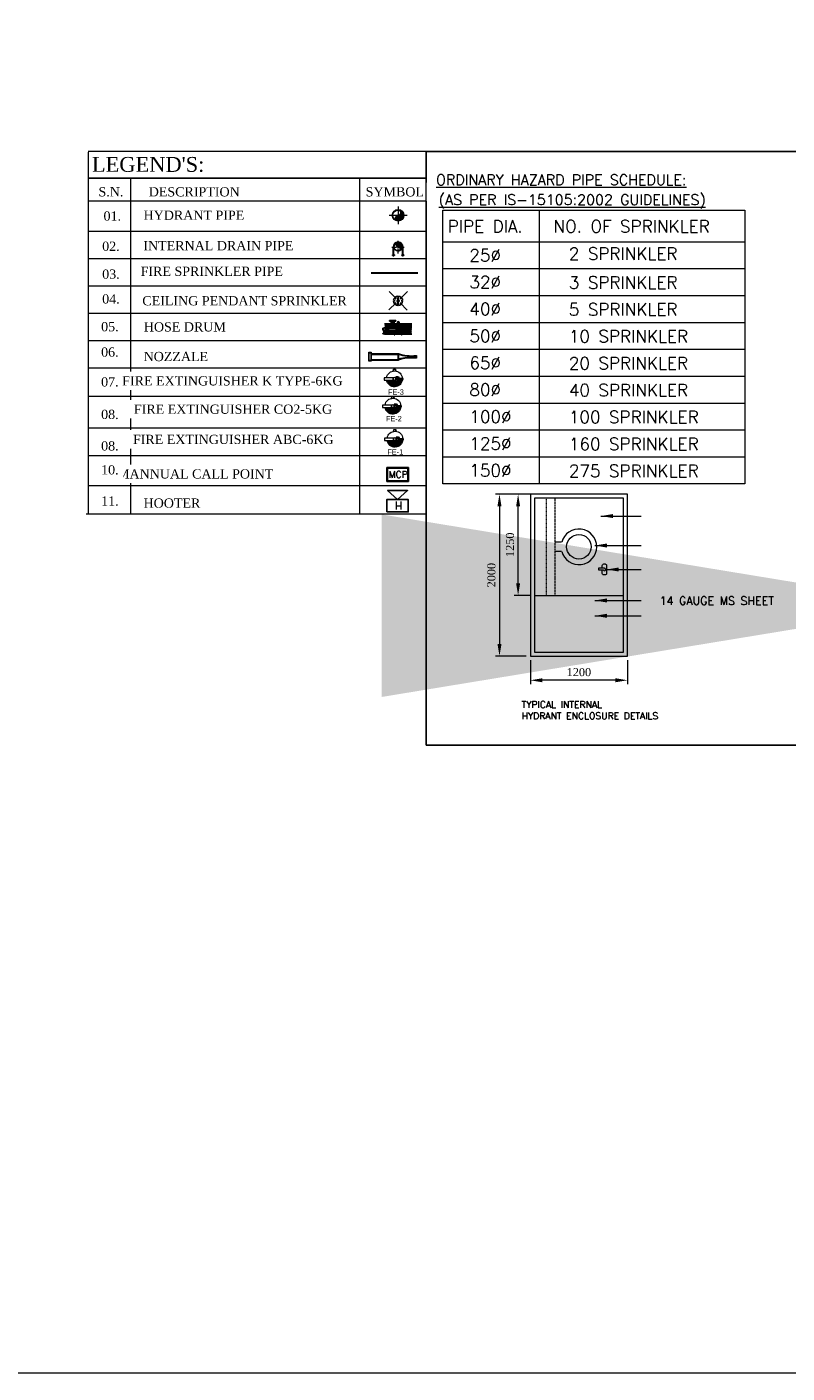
# Model space of a CAD drawing. Header units: inches. Extents: x 113025 to 158499, y 12149 to 30915.
# Tile 147 of 167: x 127584 to 127926, y 20029 to 20635. Entities that reach past the tile are written whole.
import ezdxf

# ---------------------------------------------------------------- set-up
doc = ezdxf.new("R2010")
doc.units = ezdxf.units.IN
doc.header["$MEASUREMENT"] = 0
doc.header["$PDMODE"] = 34
doc.linetypes.add('CENTER', pattern=[50.8, 31.75, -6.35, 6.35, -6.35])
doc.linetypes.add('HIDDEN', pattern=[0.375, 0.25, -0.125])
for name, color, linetype in [('-FT', 7, 'Continuous'), ('FAS', 1, 'Continuous'), ('LEDAR', 7, 'Continuous'), ('PP-NOZZLES', 50, 'Continuous'), ('PPFIRE-F-FIRE BOX', 30, 'Continuous')]:
    doc.layers.add(name, color=color, linetype=linetype)
for name, color, linetype, lineweight in [('1-fire extinguisher', 1, 'Continuous', 0), ('FIRE', 1, 'Continuous', 25), ('Fire Extinguisher', 8, 'Continuous', 0), ('PL-SEWER SUMP', 4, 'Continuous', 53), ('PP-FAS MCP', 1, 'Continuous', 5), ('PP-FIRE SPRINKLER', 1, 'Continuous', 0), ('PP-FORMAT', 7, 'Continuous', 18), ('PP-SPRINKLER PIPE', 1, 'Continuous', 0), ('PPFIRE-F- FIRE BOX', 1, 'Continuous', 15), ('PPFIRE-F-RETURN  PIPE', 3, 'Continuous', 0), ('PPFIRE-P-PIPE SUPPORT', 7, 'Continuous', 0)]:
    doc.layers.add(name, color=color, linetype=linetype, lineweight=lineweight)
doc.styles.add('2.5 Arial_regular_annotative', font='arial.ttf', dxfattribs={"width": 0.8, "height": 2.5})
doc.styles.add('Arial', font='GOTHIC.TTF')
doc.styles.add('Calibri Light', font='calibril.ttf', dxfattribs={"height": 0.1})
doc.styles.add('FF TX', font='romans.shx')
doc.styles.add('H P', font='romantic.ttf')
doc.styles.add('romand', font='romand.shx')
doc.styles.add('romant_3', font='romant__.ttf', dxfattribs={"height": 150})
doc.styles.get("Standard").update_dxf_attribs({"font": 'arial.ttf', "height": 6})
doc.styles.add('SYMPLEX', font='arial.ttf')
doc.dimstyles.new('HP-50', dxfattribs={"dimscale": 50, "dimtxt": 2, "dimasz": 3, "dimexe": 1, "dimexo": 1, "dimgap": 1, "dimtad": 1, "dimdec": 0, "dimzin": 11, "dimdsep": 46, "dimtxsty": 'H P', "dimcen": 0, "dimdle": 100, "dimclrd": 256, "dimclre": 256, "dimclrt": 256, "dimadec": 0, "dimazin": 0, "dimtfac": 1, "dimtdec": 0, "dimtmove": 0, "dimatfit": 3, "dimfxl": 1, "dimtzin": 11, "dimarcsym": 0})

# ---------------------------------------------------------------- blocks, each defined once
blk = doc.blocks.new('*D550')
at = {"layer": 'Defpoints', "color": 0, "lineweight": 5, "transparency": 16777216}
for p in [(-600, -1350), (600, -1350), (-600, -1649)]:
    blk.add_point(p, dxfattribs=at)
at = {"layer": 'PL-SEWER SUMP', "color": 7, "lineweight": -2, "transparency": 16777216}
for p, q in [((-600, -1400), (-600, -1699)), ((600, -1400), (600, -1699)), ((450, -1649), (-450, -1649))]:
    blk.add_line(p, q, dxfattribs=at)
at = {"layer": 'PL-SEWER SUMP', "color": 7, "lineweight": 5, "transparency": 16777216}
for points in [[(-450, -1624), (-450, -1674), (-600, -1649)], [(450, -1674), (450, -1624), (600, -1649)]]:
    blk.add_solid(points, dxfattribs=at)
at = {"layer": 'PL-SEWER SUMP', "color": 7, "lineweight": 5, "transparency": 16777216, "insert": (0, -1549), "char_height": 100, "attachment_point": 5, "style": 'H P', "bg_fill": 3, "box_fill_scale": 1.25, "bg_fill_color": 257, "bg_fill_transparency": 0}
blk.add_mtext('1200', dxfattribs=at)
blk = doc.blocks.new('*D551')
at = {"layer": 'Defpoints', "color": 0, "lineweight": 5, "transparency": 16777216}
for p in [(-600, 650), (-981, -1350), (-600, -1350)]:
    blk.add_point(p, dxfattribs=at)
at = {"layer": 'PL-SEWER SUMP', "color": 7, "lineweight": -2, "transparency": 16777216}
for p, q in [((-650, 650), (-1031, 650)), ((-981, 500), (-981, -1200)), ((-650, -1350), (-1031, -1350))]:
    blk.add_line(p, q, dxfattribs=at)
at = {"layer": 'PL-SEWER SUMP', "color": 7, "lineweight": 5, "transparency": 16777216}
for points in [[(-956, 500), (-1006, 500), (-981, 650)], [(-1006, -1200), (-956, -1200), (-981, -1350)]]:
    blk.add_solid(points, dxfattribs=at)
at = {"layer": 'PL-SEWER SUMP', "color": 7, "lineweight": 5, "transparency": 16777216, "insert": (-1081, -350), "char_height": 100, "attachment_point": 5, "rotation": 90, "style": 'H P', "bg_fill": 3, "box_fill_scale": 1.25, "bg_fill_color": 257, "bg_fill_transparency": 0}
blk.add_mtext('2000', dxfattribs=at)
blk = doc.blocks.new('*D552')
at = {"layer": 'Defpoints', "color": 0, "lineweight": 5, "transparency": 16777216}
for p in [(-751, 650), (-550, 650), (-550, -600)]:
    blk.add_point(p, dxfattribs=at)
at = {"layer": 'PL-SEWER SUMP', "color": 7, "lineweight": -2, "transparency": 16777216}
for p, q in [((-600, 650), (-801, 650)), ((-751, -450), (-751, 500)), ((-600, -600), (-801, -600))]:
    blk.add_line(p, q, dxfattribs=at)
at = {"layer": 'PL-SEWER SUMP', "color": 7, "lineweight": 5, "transparency": 16777216}
for points in [[(-726, 500), (-776, 500), (-751, 650)], [(-776, -450), (-726, -450), (-751, -600)]]:
    blk.add_solid(points, dxfattribs=at)
at = {"layer": 'PL-SEWER SUMP', "color": 7, "lineweight": 5, "transparency": 16777216, "insert": (-851, 25), "char_height": 100, "attachment_point": 5, "rotation": 90, "style": 'H P', "bg_fill": 3, "box_fill_scale": 1.25, "bg_fill_color": 257, "bg_fill_transparency": 0}
blk.add_mtext('1250', dxfattribs=at)
blk = doc.blocks.new('A$C32221A88')
at = {"layer": 'FAS', "linetype": 'Continuous', "lineweight": 25}
for points in [[(1229, -309), (1229, -43), (1382, -43), (1382, -309)], [(1382, -176), (1494, -299), (1494, -52)]]:
    blk.add_lwpolyline(points, close=True, dxfattribs=at)
at = {"color": 7, "linetype": 'Continuous', "lineweight": 35, "ltscale": 1000, "insert": (1260, -207), "char_height": 97.68, "width": 97.68, "attachment_point": 1, "rotation": 90, "style": 'Arial'}
blk.add_mtext('{\\Fromand|c0;H}', dxfattribs=at)
blk = doc.blocks.new('A$C11F365F7')
at = {"layer": 'FAS', "lineweight": 25}
for points in [[(-343, -96), (98, -95), (98, -377), (-343, -377)], [(-333, -106), (88, -105), (88, -367), (-333, -367)]]:
    blk.add_lwpolyline(points, close=True, dxfattribs=at)
at = {"layer": 'FAS', "color": 7, "linetype": 'Continuous', "lineweight": 35, "ltscale": 1000, "insert": (-303, -166), "char_height": 135.65, "width": 414.26, "attachment_point": 1, "style": 'romand'}
blk.add_mtext('{\\Fromand|c0;MCP}', dxfattribs=at)
blk = doc.blocks.new('A$C0C0803E2')
at = {"color": 1}
for p, q in [((77, 433), (77, 158)), ((78, 432), (78, 158)), ((105, 431), (105, 158)), ((132, 431), (132, 158)), ((159, 431), (159, 158)), ((187, 430), (187, 158)), ((214, 430), (214, 158)), ((241, 429), (241, -165)), ((268, 429), (268, -166)), ((295, 429), (295, -166)), ((176, 35), (10, 35)), ((176, 10), (10, 10)), ((223, 158), (44, 158)), ((180, 115), (44, 115)), ((105, 115), (105, 35)), ((105, 10), (105, -10)), ((132, 115), (132, 35)), ((132, 10), (132, -10)), ((159, 115), (159, 35)), ((159, 10), (159, -10)), ((229, 93), (176, 93)), ((229, 87), (176, 87)), ((176, 87), (176, 35)), ((176, 10), (176, -10)), ((180, 115), (223, 158)), ((180, 115), (180, 93)), ((223, 158), (223, 93)), ((229, 87), (229, -100)), ((176, -10), (10, -10)), ((176, -35), (10, -35)), ((105, -35), (105, -163)), ((132, -35), (132, -164)), ((159, -35), (159, -164)), ((176, -35), (176, -100)), ((176, -100), (229, -100)), ((177, -165), (177, -157)), ((177, -230), (177, -222)), ((179, -100), (179, -131)), ((225, -131), (179, -131)), ((222, -167), (181, -167)), ((222, -232), (181, -232)), ((223, -155), (182, -155)), ((223, -220), (182, -220)), ((183, -131), (183, -155)), ((187, -167), (187, -155)), ((187, -232), (187, -220)), ((202, -128), (202, -103)), ((217, -167), (217, -155)), ((217, -232), (217, -220)), ((221, -131), (221, -155)), ((225, -100), (225, -131)), ((227, -165), (227, -157)), ((227, -230), (227, -222)), ((237, -216), (237, -171)), ((237, -193), (312, -193)), ((241, -216), (241, -171)), ((244, -216), (244, -171)), ((244, -174), (259, -174)), ((244, -183), (259, -183)), ((244, -203), (259, -203)), ((244, -212), (259, -212)), ((259, -174), (271, -176)), ((259, -174), (259, -212)), ((259, -212), (271, -210)), ((271, -211), (271, -175)), ((271, -210), (271, -176)), ((277, -211), (277, -175)), ((277, -188), (303, -188)), ((277, -198), (303, -198)), ((303, -231), (303, -156)), ((312, -231), (312, -156))]:
    blk.add_line(p, q, dxfattribs=at)
for points in [[(184, -167), (181, -172), (179, -177), (177, -181), (175, -184), (175, -187), (174, -190), (174, -193), (174, -195), (174, -198), (174, -200), (175, -203), (176, -206), (177, -209), (179, -212), (181, -216), (184, -220)], [(187, -157), (186, -156), (184, -155), (183, -155), (182, -155), (181, -155), (180, -155), (179, -156), (177, -157)], [(187, -165), (186, -166), (184, -166), (183, -167), (182, -167), (181, -167), (180, -166), (179, -166), (177, -165)], [(187, -222), (186, -221), (184, -220), (183, -220), (182, -220), (181, -220), (180, -220), (179, -221), (177, -222)], [(187, -230), (186, -231), (184, -231), (183, -232), (182, -232), (181, -232), (180, -231), (179, -231), (177, -230)], [(217, -157), (212, -156), (208, -155), (205, -155), (202, -155), (199, -155), (196, -155), (192, -156), (187, -157)], [(217, -165), (212, -166), (208, -166), (205, -167), (202, -167), (199, -167), (196, -166), (192, -166), (187, -165)], [(217, -222), (212, -221), (208, -220), (205, -220), (202, -220), (199, -220), (196, -220), (192, -221), (187, -222)], [(217, -230), (212, -231), (208, -231), (205, -232), (202, -232), (199, -232), (196, -231), (192, -231), (187, -230)], [(217, -157), (219, -156), (220, -155), (221, -155), (222, -155), (223, -155), (224, -155), (226, -156), (227, -157)], [(217, -165), (219, -166), (220, -166), (221, -167), (222, -167), (223, -167), (224, -166), (226, -166), (227, -165)], [(217, -222), (219, -221), (220, -220), (221, -220), (222, -220), (223, -220), (224, -220), (226, -221), (227, -222)], [(217, -230), (219, -231), (220, -231), (221, -232), (222, -232), (223, -232), (224, -231), (226, -231), (227, -230)], [(221, -167), (222, -171), (230, -173), (237, -173)], [(221, -220), (222, -215), (230, -213), (237, -213)]]:
    blk.add_lwpolyline(points, dxfattribs=at)
for centre, radius, start, end in [((92, 429), 13.9, 12.8259, 168.805), ((119, 429), 13.9, 12.8259, 168.805), ((146, 428), 13.9, 12.8259, 168.805), ((173, 428), 13.9, 12.8259, 168.805), ((200, 428), 13.9, 12.8259, 168.805), ((227, 427), 13.9, 12.8259, 168.805), ((255, 427), 13.9, 12.8259, 168.805), ((282, 426), 13.9, 12.8259, 168.805), ((309, 426), 13.9, 12.8259, 168.805), ((44, 137), 21.7, 90, 270), ((176, 90), 3.27, 90, 270), ((155, 23), 23.9, 328.6174, 31.3826), ((229, 90), 3.27, 270, 90), ((330, 216), 9.62, 240.8161, 119.1839), ((330, 46), 9.62, 240.8161, 119.1839), ((92, -160), 13.9, 191.195, 347.1741), ((119, -161), 13.9, 191.195, 347.1741), ((146, -161), 13.9, 191.195, 347.1741), ((173, -161), 13.9, 191.195, 280.3679), ((155, -22), 23.9, 328.6174, 31.3826), ((191, -123), 22.9, 59.5464, 119.6317), ((191, -108), 22.9, 240.3683, 300.4536), ((214, -123), 22.9, 60.3683, 120.4536), ((214, -108), 22.9, 239.5464, 299.6317), ((227, -162), 13.9, 275.1235, 347.1741), ((239, -171), 1.59, 0, 180), ((239, -216), 1.59, 180, 0), ((255, -163), 13.9, 191.195, 347.1741), ((242, -171), 1.59, 0, 180), ((242, -216), 1.59, 180, 0), ((282, -163), 13.9, 191.195, 347.1741), ((274, -178), 4.12, 43.7157, 136.2843), ((274, -208), 4.12, 223.7157, 316.2843), ((309, -163), 13.9, 191.195, 347.1741), ((308, -158), 4.8, 26.6415, 153.3585), ((308, -228), 4.8, 206.6415, 333.3585)]:
    blk.add_arc(centre, radius, start, end, dxfattribs=at)
at = {"layer": 'FIRE', "color": 1}
for p, q in [((74, 453), (77, 459)), ((74, 453), (74, 158)), ((77, 459), (77, 158)), ((323, 459), (323, -196)), ((325, 453), (323, 459)), ((325, 453), (325, -191)), ((28, 61), (-9, 61)), ((0, -76), (0, 76)), ((10, 76), (0, 76)), ((10, -76), (10, 76)), ((74, 115), (74, -191)), ((77, 115), (77, -196)), ((77, 115), (77, -162)), ((78, 115), (78, -163)), ((28, -61), (-9, -61)), ((10, -76), (0, -76)), ((74, -191), (77, -196)), ((325, -191), (323, -196))]:
    blk.add_line(p, q, dxfattribs=at)
blk = doc.blocks.new('A$C43F21B05')
at = {"layer": 'PPFIRE-F- FIRE BOX'}
for p, q in [((-28, -20), (-28, -243)), ((-22, -20), (-22, -237)), ((19, -20), (19, -237)), ((25, -20), (25, -243)), ((25, -237), (-28, -237)), ((25, -243), (-28, -243))]:
    blk.add_line(p, q, dxfattribs=at)
for points in [[(36, 0), (36, -20), (-36, -20), (-36, 0)], [(32, -4), (32, -17), (-32, -17), (-32, -4)], [(9, -386), (9, -392), (-12, -392), (-12, -386)], [(7, -388), (7, -391), (-10, -391), (-10, -388)]]:
    blk.add_lwpolyline(points, close=True, dxfattribs=at)
for centre, radius, start, end in [((-404, -357), 393, 355.7167, 16.9094), ((-388, -357), 384, 355.5748, 17.2781), ((362, -355), 360, 161.7772, 184.9141), ((377, -356), 369, 162.1821, 184.7624)]:
    blk.add_arc(centre, radius, start, end, dxfattribs=at)
blk = doc.blocks.new('A$C66E842DC')
at = {"layer": 'PPFIRE-P-PIPE SUPPORT'}
for points in [[(-74, 113), (-68, 110), (-61, 113), (-54, 110), (-48, 113)], [(-74, 113), (-48, 113)], [(-74, 103), (-74, 113)], [(-74, 103), (-68, 105), (-61, 103), (-54, 105), (-48, 103)], [(-68, 105), (-68, 110)], [(-66, 121), (-56, 121)], [(-66, 121), (-66, 120), (-66, 119), (-66, 118), (-66, 117), (-66, 116), (-66, 115), (-66, 114), (-66, 113)], [(-66, 120), (-56, 120)], [(-66, 119), (-56, 119)], [(-66, 118), (-56, 118)], [(-66, 117), (-56, 117)], [(-66, 116), (-56, 116)], [(-66, 115), (-56, 115)], [(-66, 114), (-56, 114)], [(-66, 113), (-56, 113)], [(-66, 113), (-66, 113)], [(-66, 103), (-66, 0)], [(-61, 103), (-61, 113)], [(-56, 121), (-56, 120), (-56, 119), (-56, 118), (-56, 117), (-56, 116), (-56, 115), (-56, 114), (-56, 113)], [(-56, 113), (-56, 113)], [(-56, 103), (-56, 0)], [(-54, 105), (-54, 110)], [(48, 113), (54, 110), (61, 113), (68, 110), (74, 113)], [(48, 103), (54, 105), (61, 103), (68, 105), (74, 103)], [(54, 105), (54, 110)], [(56, 121), (66, 121)], [(56, 121), (66, 121)], [(56, 121), (56, 120), (56, 119), (56, 118), (56, 117), (56, 116), (56, 115), (56, 114), (56, 113)], [(56, 120), (66, 120)], [(56, 119), (66, 119)], [(56, 118), (66, 118)], [(56, 117), (66, 117)], [(56, 116), (66, 116)], [(56, 115), (66, 115)], [(56, 114), (66, 114)], [(56, 113), (66, 113)], [(56, 113), (56, 113)], [(56, 103), (56, 0)], [(61, 103), (61, 113)], [(66, 121), (66, 120), (66, 119), (66, 118), (66, 117), (66, 116), (66, 115), (66, 114), (66, 113)], [(66, 113), (66, 113)], [(66, 103), (66, 0)], [(68, 105), (68, 110)]]:
    blk.add_lwpolyline(points, dxfattribs=at)
for points in [[(-74, 113), (-48, 113), (-48, 103), (-74, 103)], [(-74, 113), (-48, 113), (-48, 103), (-74, 103)], [(48, 113), (74, 113), (74, 103), (48, 103)], [(48, 113), (74, 113), (74, 103), (48, 103)]]:
    blk.add_lwpolyline(points, close=True, dxfattribs=at)
for radius, start, end in [(65.9, 180.0014, 269.997), (56.5, 180.0014, 269.997), (56.5, 270.0014, 359.997), (65.9, 270.0014, 359.997)]:
    blk.add_arc((0, 0), radius, start, end, dxfattribs=at)
blk = doc.blocks.new('A$C465C6E6A')
h = blk.add_hatch()
h.set_pattern_fill('ANSI31', color=256, scale=3, angle=180)
h.set_pattern_definition([(225, (27850.841, -26658.129), (6.735192, -6.735192), [])])
edge = h.paths.add_edge_path()
edge.add_ellipse((0, 0), major_axis=(-50, 0), ratio=1, start_angle=270, end_angle=450, ccw=False)
edge.add_ellipse((0, 25), major_axis=(25, 0), ratio=1, start_angle=90, end_angle=270)
edge.add_ellipse((0, -25), major_axis=(-25, 0), ratio=1, start_angle=450, end_angle=630, ccw=False)
at = {"linetype": 'CENTER', "ltscale": 2}
for points in [[(84, 0), (-84, 0)], [(0, 84), (0, -84)]]:
    blk.add_lwpolyline(points, dxfattribs=at)
blk.add_lwpolyline([(0, 50, 1), (0, -50, 1), (0, 0, -1), (0, 50, -1)], format="xyb")
for radius in [55, 50]:
    blk.add_circle((0, 0), radius)
at = {"ltscale": 60}
blk.add_blockref('A$C66E842DC', (0, 0), dxfattribs=at)
blk = doc.blocks.new('A$C670B0A22')
at = {"layer": 'Fire Extinguisher', "color": 6, "linetype": 'Continuous', "lineweight": 0, "ltscale": 250}
for p, q in [((-91, 12), (-112, 12)), ((-112, 12), (-112, -12)), ((-91, 12), (-112, 12)), ((-112, 12), (-112, -12)), ((-91, 23), (-91, 12)), ((-13, 119), (13, 119)), ((-13, 15), (-13, 119)), ((13, 15), (-13, 15)), ((13, 119), (13, 15)), ((-112, -12), (-91, -12)), ((-91, -12), (-112, -12)), ((-91, -12), (-91, -23)), ((-23, -15), (23, -15)), ((-23, -40), (-23, -15)), ((23, -40), (-23, -40)), ((-18, -40), (18, -40)), ((-18, -53), (-18, -40)), ((18, -53), (-18, -53)), ((-9, -40), (-9, -15)), ((-6, -53), (6, -53)), ((-6, -98), (-6, -53)), ((6, -98), (-6, -98)), ((6, -53), (6, -98)), ((9, -40), (9, -15)), ((18, -40), (18, -53)), ((23, -15), (23, -40))]:
    blk.add_line(p, q, dxfattribs=at)
at = {"layer": 'Fire Extinguisher', "color": 6, "linetype": 'Continuous'}
for p, q in [((76, -50, 0), (11, 15, 0)), ((91, 1, 0), (13, 78, 0)), ((89, -14, 0), (13, 62, 0)), ((86, -28, 0), (13, 46, 0)), ((82, -39, 0), (13, 29, 0)), ((88, 19, 0), (19, 88, 0)), ((78, 46, 0), (46, 78, 0)), ((30, -85, 0), (6, -61, 0)), ((17, -89, 0), (6, -78, 0)), ((9, -15, 0), (7, -14, 0)), ((41, -81, 0), (14, -53, 0)), ((69, -59, 0), (15, -5, 0)), ((52, -74, 0), (18, -41, 0)), ((61, -67, 0), (23, -29, 0))]:
    blk.add_line(p, q, dxfattribs=at)
at = {"layer": 'Fire Extinguisher', "color": 6, "linetype": 'Continuous', "lineweight": 0, "ltscale": 250}
blk.add_circle((0, 0), 15.3, dxfattribs=at)
for start, end in [(98.3362, 266.3055), (273.6945, 81.6638)]:
    blk.add_arc((0, 0), 90.5, start, end, dxfattribs=at)
blk = doc.blocks.new('A$C4A5E5D4D')
at = {"layer": 'Fire Extinguisher', "color": 3, "linetype": 'Continuous', "lineweight": 0, "ltscale": 250}
for p, q in [((-91, 12), (-112, 12)), ((-112, 12), (-112, -12)), ((-91, 12), (-112, 12)), ((-112, 12), (-112, -12)), ((-91, 23), (-91, 12)), ((-13, 119), (13, 119)), ((-13, 15), (-13, 119)), ((13, 15), (-13, 15)), ((13, 119), (13, 15)), ((-112, -12), (-91, -12)), ((-91, -12), (-112, -12)), ((-91, -12), (-91, -23)), ((-23, -15), (23, -15)), ((-23, -40), (-23, -15)), ((23, -40), (-23, -40)), ((-18, -40), (18, -40)), ((-18, -53), (-18, -40)), ((18, -53), (-18, -53)), ((-9, -40), (-9, -15)), ((-6, -53), (6, -53)), ((-6, -98), (-6, -53)), ((6, -98), (-6, -98)), ((6, -53), (6, -98)), ((9, -40), (9, -15)), ((18, -40), (18, -53)), ((23, -15), (23, -40))]:
    blk.add_line(p, q, dxfattribs=at)
at = {"layer": 'Fire Extinguisher', "color": 3, "linetype": 'Continuous'}
for p, q in [((90, 5, 0), (13, 82, 0)), ((90, -11, 0), (13, 66, 0)), ((87, -24, 0), (13, 50, 0)), ((83, -36, 0), (13, 33, 0)), ((77, -47, 0), (13, 17, 0)), ((87, 24, 0), (24, 87, 0)), ((33, -84, 0), (6, -57, 0)), ((20, -88, 0), (6, -74, 0)), ((6, -90, 0), (6, -90, 0)), ((13, -15, 0), (9, -12, 0)), ((71, -57, 0), (15, -1, 0)), ((44, -79, 0), (18, -53, 0)), ((54, -73, 0), (21, -40, 0)), ((63, -65, 0), (23, -25, 0))]:
    blk.add_line(p, q, dxfattribs=at)
at = {"layer": 'Fire Extinguisher', "color": 3, "linetype": 'Continuous', "lineweight": 0, "ltscale": 250}
blk.add_circle((0, 0), 15.3, dxfattribs=at)
for start, end in [(98.3362, 266.3055), (273.6945, 81.6638)]:
    blk.add_arc((0, 0), 90.5, start, end, dxfattribs=at)
blk = doc.blocks.new('A$C2E8A5E6F')
at = {"layer": 'Fire Extinguisher', "color": 1, "linetype": 'Continuous', "lineweight": 0, "ltscale": 250}
for p, q in [((-91, 12), (-112, 12)), ((-112, 12), (-112, -12)), ((-91, 12), (-112, 12)), ((-112, 12), (-112, -12)), ((-91, 23), (-91, 12)), ((-13, 119), (13, 119)), ((-13, 15), (-13, 119)), ((13, 15), (-13, 15)), ((13, 119), (13, 15)), ((-112, -12), (-91, -12)), ((-91, -12), (-112, -12)), ((-91, -12), (-91, -23)), ((-23, -15), (23, -15)), ((-23, -40), (-23, -15)), ((23, -40), (-23, -40)), ((-18, -40), (18, -40)), ((-18, -53), (-18, -40)), ((18, -53), (-18, -53)), ((-9, -40), (-9, -15)), ((-6, -53), (6, -53)), ((-6, -98), (-6, -53)), ((6, -98), (-6, -98)), ((6, -53), (6, -98)), ((9, -40), (9, -15)), ((18, -40), (18, -53)), ((23, -15), (23, -40))]:
    blk.add_line(p, q, dxfattribs=at)
at = {"layer": 'Fire Extinguisher', "linetype": 'Continuous'}
for p, q in [((13, 90), (90, 13)), ((13, 75), (90, -3)), ((13, 60), (89, -16)), ((13, 45), (86, -28)), ((13, 30), (82, -39)), ((13, 15), (76, -49)), ((34, 84), (84, 34)), ((6, -53), (36, -83)), ((6, -68), (25, -87)), ((6, -83), (12, -90)), ((10, -12), (13, -15)), ((15, -2), (70, -57)), ((18, -51), (46, -78)), ((23, -25), (63, -65)), ((23, -40), (55, -72))]:
    blk.add_line(p, q, dxfattribs=at)
at = {"layer": 'Fire Extinguisher', "color": 1, "linetype": 'Continuous', "lineweight": 0, "ltscale": 250}
blk.add_circle((0, 0), 15.3, dxfattribs=at)
for start, end in [(98.3362, 266.3055), (273.6945, 81.6638)]:
    blk.add_arc((0, 0), 90.5, start, end, dxfattribs=at)
blk = doc.blocks.new('FHC DOOE')
at = {"layer": 'PL-SEWER SUMP', "color": 1, "lineweight": 5}
for points in [[(-600, -1350), (600, -1350), (600, 650), (-600, 650)], [(-550, -1300), (550, -1300), (550, 600), (-550, 600)]]:
    blk.add_lwpolyline(points, close=True, dxfattribs=at)
at = {"layer": 'PL-SEWER SUMP', "color": 1, "linetype": 'HIDDEN', "lineweight": 5}
blk.add_lwpolyline([(-400.1, -600), (-400.1, 600)], dxfattribs=at)
at = {"layer": 'PL-SEWER SUMP', "color": 1, "linetype": 'HIDDEN', "lineweight": 5, "ltscale": 50}
blk.add_lwpolyline([(-293.1, -600), (-293.1, 600)], dxfattribs=at)
at = {"layer": 'PL-SEWER SUMP', "color": 1, "lineweight": 5}
for points in [[(-213, 56.2), (-293.1, 56.2)], [(-213, -56.2), (-293.1, -56.2)], [(315.3, -265.2), (242.1, -265.2), (242.1, -284.6)], [(242.1, -284.6), (300.9, -285.1)]]:
    blk.add_lwpolyline(points, dxfattribs=at)
blk.add_lwpolyline([(288.4, -265.2), (288.4, -231.4, -0.4142136), (307.4, -212.4), (323.1, -212.4, -0.4142136), (342.1, -231.4), (342.1, -329.2, -0.4142136), (323.1, -348.2), (307.4, -348.2, -0.4142136), (288.4, -329.2), (288.4, -285)], format="xyb", dxfattribs=at)
blk.add_circle((0, 0), 151.5, dxfattribs=at)
for centre, radius, start, end in [((0, 0), 220.2, 194.77461, 165.22539), ((315.3, -280.3), 15.1, 198.5582, 90)]:
    blk.add_arc(centre, radius, start, end, dxfattribs=at)
at = {"lineweight": 18, "char_height": 100, "attachment_point": 2, "line_spacing_factor": 1.120755, "style": 'romant_3'}
for s, insert, width in [('GLASS VISION PANEL', (10005.3, 427.1), 18408.496), ('HOSE REEL ETC.', (10005.3, 62.8), 18408.496), ('LOCKING ARRANGEMENT ', (10005.3, -233.2), 18408.496), ('14 GAUGE MS SHEET', (1702.3, -616.1), 1800.886), ('STEEL SHUTTER ', (10005.3, -805.3), 18408.496)]:
    blk.add_mtext(s, dxfattribs=dict(at, insert=insert, width=width))
at = {"layer": 'PL-SEWER SUMP', "insert": (1011.3, 607.7), "char_height": 0.2, "width": 1351.208, "attachment_point": 1}
blk.add_mtext('GLASS', dxfattribs=at)
at = {"layer": 'PL-SEWER SUMP', "lineweight": 5}
for points in [[(271.5, 380), (767.5, 380)], [(195.6, 15.8), (767.5, 15.8)], [(342.1, -280.3), (767.5, -280.3)], [(195.6, -663.2), (767.5, -663.2)], [(195.6, -852.4), (767.5, -852.4)]]:
    blk.add_leader(points, dimstyle='HP-50', override={"dimgap": 1, "dimtad": 0, "dimclrd": 7, "dimtfill": 1, "dimarcsym": 2}, dxfattribs=at)
at = {"layer": 'PL-SEWER SUMP', "color": 1, "lineweight": 5}
dim = blk.add_linear_dim(base=(-600, -1648.8), p1=(600, -1350), p2=(-600, -1350), dimstyle='HP-50', override={"dimclrd": 7, "dimclre": 7, "dimclrt": 7, "dimtfill": 1, "dimarcsym": 2}, dxfattribs=at)
dim.commit()
dim.dimension.update_dxf_attribs({"geometry": '*D550', "text_midpoint": (0, -1548.8)})
dim = blk.add_linear_dim(base=(-981.1, -1350), p1=(-600, 650), p2=(-600, -1350), angle=90, dimstyle='HP-50', override={"dimclrd": 7, "dimclre": 7, "dimclrt": 7, "dimtfill": 1, "dimarcsym": 2}, dxfattribs=at)
dim.commit()
dim.dimension.update_dxf_attribs({"geometry": '*D551', "text_midpoint": (-1081.1, -350)})
blk.add_lwpolyline([(-550, -600), (550, -600), (550, 600), (-550, 600)], close=True, dxfattribs=at)
dim = blk.add_linear_dim(base=(-751.3, 650), p1=(-550, -600), p2=(-550, 650), angle=90, dimstyle='HP-50', override={"dimclrd": 7, "dimclre": 7, "dimclrt": 7, "dimtfill": 1, "dimarcsym": 2}, dxfattribs=at)
dim.commit()
dim.dimension.update_dxf_attribs({"geometry": '*D552', "text_midpoint": (-851.3, 25)})

msp = doc.modelspace()

# ---------------------------------------------------------------- hatches: boundary and pattern name
at = {"layer": 'PPFIRE-F-FIRE BOX', "lineweight": 0}
h = msp.add_hatch(dxfattribs=at)
h.set_pattern_fill('ANSI31', color=256, scale=0.142926, angle=360)
h.set_pattern_definition([(315, (126424.26572, 19280.27577), (-0.32087797, -0.32087797), [])])
edge = h.paths.add_edge_path()
edge.add_ellipse((127751.14, 20549.13), major_axis=(-1.19, 0), ratio=1, start_angle=270, end_angle=450, ccw=False)
edge.add_ellipse((127751.14, 20551.51), major_axis=(1.19, 0), ratio=1, start_angle=270, end_angle=450)
edge.add_ellipse((127751.14, 20550.32), major_axis=(-2.38, 0), ratio=1, start_angle=450, end_angle=630, ccw=False)

# ---------------------------------------------------------------- linework, layer by layer
at = {"layer": 'PP-FIRE SPRINKLER', "color": 1, "lineweight": -3}
for p, q in [((127750.24, 20512.8), (127747.04, 20516)), ((127752.09, 20512.73), (127755.31, 20515.95)), ((127750.19, 20510.91), (127747, 20507.73)), ((127749.82, 20511.84), (127749.08, 20511.68)), ((127749.82, 20511.9), (127749.09, 20512.06)), ((127750.16, 20510.94), (127749.53, 20510.54)), ((127750.22, 20512.78), (127749.58, 20513.18)), ((127750.21, 20510.89), (127749.8, 20510.26)), ((127750.26, 20512.82), (127749.86, 20513.45)), ((127751.1, 20510.52), (127750.93, 20509.79)), ((127751.16, 20513.14), (127751, 20513.88)), ((127751.04, 20513.14), (127751.04, 20512.32)), ((127751.04, 20511.35), (127751.04, 20510.52)), ((127751.15, 20510.52), (127751.31, 20509.79)), ((127751.21, 20513.14), (127751.37, 20513.87)), ((127751.21, 20513.14), (127751.21, 20512.32)), ((127751.21, 20511.35), (127751.21, 20510.52)), ((127752.03, 20510.88), (127752.44, 20510.25)), ((127752.05, 20510.9), (127755.27, 20507.68)), ((127752.06, 20510.91), (127752.7, 20510.51)), ((127752.07, 20512.74), (127752.48, 20513.38)), ((127752.1, 20512.71), (127752.73, 20513.11)), ((127752.44, 20511.83), (127753.17, 20511.99)), ((127752.44, 20511.79), (127753.17, 20511.63))]:
    msp.add_line(p, q, dxfattribs=at)
at = {"layer": 'PP-FIRE SPRINKLER', "color": 1, "lineweight": -3, "const_width": 0.824}
msp.add_lwpolyline([(127739, 20524.37), (127760.03, 20524.37)], dxfattribs=at)
at = {"layer": 'PP-FIRE SPRINKLER', "color": 1, "lineweight": -2}
msp.add_circle((127751.13, 20511.83), 0.359, dxfattribs=at)
at = {"layer": 'PP-FIRE SPRINKLER', "color": 1, "lineweight": -3}
for centre, major_axis, start_param, end_param in [((127751.13, 20511.83), (-1.45, -1.45), 5.57395, 6.180955), ((127751.13, 20511.83), (-1.45, -1.45), 4.778634, 5.384791), ((127751.13, 20511.83), (1.45, -1.45), 4.798644, 5.40368), ((127751.13, 20511.83), (1.45, -1.45), 2.418515, 3.021492), ((127751.13, 20511.83), (-0.001, -0.485), 5.497787, 11.780972), ((127751.13, 20511.83), (-0.001, -0.359), 5.497787, 11.780972), ((127751.13, 20513.11), (-0.0615, -0.0615), 2.722281, 5.131701), ((127751.13, 20510.55), (-0.0615, -0.0615), 5.863873, 8.273293), ((127751.13, 20511.83), (1.45, -1.45), 5.588406, 6.189787), ((127751.13, 20511.83), (1.45, -1.45), 1.637496, 2.236801), ((127751.13, 20511.83), (-1.45, -1.45), 1.657505, 2.255676), ((127751.13, 20511.83), (1.45, -1.45), 0.862204, 1.45951)]:
    msp.add_ellipse(centre, major_axis=major_axis, ratio=1, start_param=start_param, end_param=end_param, dxfattribs=at)
at = {"layer": 'PP-FORMAT', "color": 0, "lineweight": 0}
msp.add_line((127763.82, 20579.1), (127611.65, 20579.1), dxfattribs=at)
at = {"layer": 'PP-FORMAT', "color": 0, "lineweight": 0, "ltscale": 0.9}
msp.add_line((127611.65, 20567.03), (127763.82, 20567.03), dxfattribs=at)
msp.add_line((127611.65, 20567.03), (127763.82, 20567.03), dxfattribs=at)
at = {"layer": 'PP-FORMAT', "color": 0, "lineweight": 5}
for p, q in [((127814.62, 20552.56, 0), (127814.62, 20429.44, 0)), ((127771.28, 20538.45, 0), (127907.21, 20538.45, 0)), ((127771.28, 20526.34, 0), (127907.21, 20526.34, 0)), ((127771.28, 20514.23, 0), (127907.21, 20514.23, 0)), ((127771.28, 20502.11, 0), (127907.21, 20502.11, 0)), ((127771.28, 20490, 0), (127907.21, 20490, 0)), ((127771.28, 20477.89, 0), (127907.21, 20477.89, 0)), ((127771.28, 20465.78, 0), (127907.21, 20465.78, 0)), ((127771.28, 20453.67, 0), (127907.21, 20453.67, 0)), ((127771.28, 20441.56, 0), (127907.21, 20441.56, 0))]:
    msp.add_line(p, q, dxfattribs=at)
at = {"layer": 'PP-FORMAT', "color": 0, "lineweight": 5, "extrusion": (-4.19145e-09, -2.60704e-09, 1), "elevation": 0}
msp.add_lwpolyline([(127771.28, 20552.56), (127907.21, 20552.56), (127907.21, 20429.44), (127771.28, 20429.44)], close=True, dxfattribs=at)
at = {"layer": 'PP-FORMAT', "color": 0, "lineweight": 0}
for points in [[(127611.65, 20506.28), (127763.82, 20506.28)], [(127611.65, 20493.99), (127763.82, 20493.99)], [(127611.65, 20481.7), (127763.82, 20481.7)], [(127611.65, 20454.66), (127763.82, 20454.66)], [(127611.65, 20442.18), (127763.82, 20442.18)], [(127611.65, 20428.7), (127763.82, 20428.7)]]:
    msp.add_lwpolyline(points, dxfattribs=at)
at = {"layer": 'PP-FORMAT', "color": 0, "lineweight": 0, "elevation": 0}
msp.add_lwpolyline([(127610.79, 20415.94), (127763.82, 20415.94)], dxfattribs=at)
at = {"layer": 'PPFIRE-F-FIRE BOX', "lineweight": 0}
msp.add_lwpolyline([(127751.14, 20552.7, -1), (127751.14, 20547.94, -1), (127751.14, 20550.32, 1), (127751.14, 20552.7, 1)], format="xyb", dxfattribs=at)
msp.add_lwpolyline([(127747.13, 20550.32), (127755.14, 20550.32)], dxfattribs=at)
for radius in [2.62, 2.62, 2.38]:
    msp.add_circle((127751.14, 20550.32), radius, dxfattribs=at)

# ---------------------------------------------------------------- block references
at = {"layer": '1-fire extinguisher'}
for name, p, xscale, yscale, zscale, rotation in [('A$C670B0A22', (127749.49, 20476.68, 0.61), -0.0395066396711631, 0.0395066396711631, 0.0395066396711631, 89.99999999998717), ('A$C4A5E5D4D', (127748.78, 20464.37, -0.18), -0.03950663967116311, 0.03950663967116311, 0.03950663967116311, 89.99999999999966), ('A$C2E8A5E6F', (127749.71, 20449.51, -0.4), -0.03950663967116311, 0.03950663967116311, 0.03950663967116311, 89.99999999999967)]:
    msp.add_blockref(name, p, dxfattribs=dict(at, xscale=xscale, yscale=yscale, zscale=zscale, rotation=rotation))
at = {"layer": 'PL-SEWER SUMP', "lineweight": 5, "xscale": 0.03643647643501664, "yscale": 0.03643647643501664, "zscale": 0.03643647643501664}
msp.add_blockref('FHC DOOE', (127832.51, 20401.08, 0.24), dxfattribs=at)
at = {"layer": 'PP-FAS MCP', "color": 6, "ltscale": 9}
for name, p, xscale, yscale, zscale, rotation in [('A$C11F365F7', (127753.62, 20438.82), 0.02197877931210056, 0.02197877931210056, 0.02197877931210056, 359.9999999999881), ('A$C32221A88', (127757.29, 20372.03), -0.03639664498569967, 0.03639664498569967, 0.03639664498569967, 269.9999999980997)]:
    msp.add_blockref(name, p, dxfattribs=dict(at, xscale=xscale, yscale=yscale, zscale=zscale, rotation=rotation))
at = {"layer": 'PPFIRE-F-FIRE BOX', "lineweight": 0, "ltscale": 60}
for name, p, xscale, yscale, zscale, rotation in [('A$C0C0803E2', (127748.65, 20502.89), 0.01890247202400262, 0.01890247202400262, 0.01890247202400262, 270.0000000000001), ('A$C43F21B05', (127737.95, 20486.68), 0.05486873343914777, 0.05486873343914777, 0.05486873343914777, 89.99999999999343)]:
    msp.add_blockref(name, p, dxfattribs=dict(at, xscale=xscale, yscale=yscale, zscale=zscale, rotation=rotation))
at = {"layer": 'PPFIRE-F-RETURN  PIPE', "lineweight": -3, "xscale": 0.03424289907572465, "yscale": 0.03424289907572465, "zscale": 0.03424289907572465, "rotation": 179.9994087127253}
msp.add_blockref('A$C465C6E6A', (127751.13, 20536.05), dxfattribs=at)

# ---------------------------------------------------------------- texts
at = {"lineweight": 5, "insert": (127806.7, 20331.57, 0.11), "char_height": 3.0406, "width": 119.2041, "attachment_point": 1, "style": 'romant_3'}
msp.add_mtext('TYPICAL INTERNAL \\PHYDRANT ENCLOSURE DETAILS', dxfattribs=at)
at = {"layer": '1-fire extinguisher', "color": 3, "style": '2.5 Arial_regular_annotative', "width": 0.8}
msp.add_text('FE-2', height=2.445, dxfattribs=at).set_placement((127745.72, 20457.55, -0.18))
at = {"layer": 'Fire Extinguisher', "color": 6, "style": '2.5 Arial_regular_annotative', "width": 0.8}
msp.add_text('FE-3', height=2.445, rotation=360, dxfattribs=at).set_placement((127746.63, 20469.54, 0.61))
at = {"layer": 'Fire Extinguisher', "color": 1, "style": '2.5 Arial_regular_annotative', "width": 0.8}
msp.add_text('FE-1', height=2.445, dxfattribs=at).set_placement((127746.34, 20442.56, -0.4))
at = {"layer": 'PP-FORMAT', "color": 0, "lineweight": 5, "style": 'FF TX'}
for s, height, p in [('%%UORDINARY HAZARD PIPE SCHEDULE:', 4.7029, (127768.22, 20563.94, 0)), ('%%U(AS PER IS-15105:2002 GUIDELINES)', 4.7029, (127769.42, 20554.98, 0)), ('PIPE DIA.', 5.541, (127773.47, 20542.59, 0)), ('NO. OF SPRINKLER', 5.5414, (127821.07, 20542.59, 0)), ('25%%C', 5.541, (127783.21, 20529.57, 0)), ('2 SPRINKLER', 5.5414, (127827.98, 20530.27, 0)), ('32%%C', 5.541, (127783.21, 20517.46, 0)), ('3 SPRINKLER', 5.5414, (127827.98, 20517.27, 0)), ('40%%C', 5.541, (127783.21, 20505.35, 0)), ('5 SPRINKLER', 5.5414, (127827.98, 20505.16, 0)), ('50%%C', 5.541, (127783.21, 20493.24, 0)), ('10 SPRINKLER', 5.5414, (127827.98, 20493.05, 0)), ('65%%C', 5.541, (127783.21, 20481.12, 0)), ('20 SPRINKLER', 5.5414, (127827.98, 20480.94, 0)), ('80%%C', 5.541, (127783.21, 20469.01, 0)), ('40 SPRINKLER', 5.5414, (127827.98, 20468.83, 0)), ('100%%C', 5.541, (127783.21, 20456.9, 0)), ('100 SPRINKLER', 5.5414, (127827.98, 20456.71, 0)), ('125%%C', 5.541, (127783.21, 20444.79, 0)), ('160 SPRINKLER', 5.5414, (127827.98, 20444.6, 0)), ('150%%C', 5.541, (127783.21, 20432.68, 0)), ('275 SPRINKLER', 5.5414, (127827.98, 20432.49, 0))]:
    msp.add_text(s, height=height, dxfattribs=at).set_placement(p)
at = {"layer": 'PP-FORMAT', "color": 0, "lineweight": 0, "insert": (127613.33, 20573.16), "char_height": 6.6835, "width": 238.6373, "attachment_point": 4, "style": 'Calibri Light'}
msp.add_mtext("{\\fTimes New Roman|b0|i0|c0|p34;LEGEND'S:}", dxfattribs=at)

# ---------------------------------------------------------------- next in the draw order: linework, layer by layer
at = {"layer": '-FT', "color": 11}
msp.add_lwpolyline([(127763.82, 20579.1), (128082.25, 20579.1), (128082.25, 20311.8), (127763.82, 20311.8)], close=True, dxfattribs=at)

# ---------------------------------------------------------------- next in the draw order: texts
at = {"layer": 'PP-FORMAT', "color": 0, "lineweight": 0, "char_height": 4.1702, "attachment_point": 5, "style": 'SYMPLEX', "bg_fill": 2}
for s, insert in [('{\\fTimes New Roman|b0|i0|c0|p0;S.N.', (127621.88, 20560.87)), ('{\\fTimes New Roman|b0|i0|c0|p0;DESCRIPTION}', (127659.37, 20560.87)), ('{\\fTimes New Roman|b0|i0|c0|p0;CEILING PENDANT SPRINKLER}', (127682.04, 20511.82)), ('{\\fTimes New Roman|b0|i0|c0|p0;05.}', (127621.4, 20500.14)), ('{\\fTimes New Roman|b0|i0|c0|p0;HOSE DRUM}', (127655.15, 20500.06)), ('{\\fTimes New Roman|b0|i0|c0|p0;06.}', (127621.4, 20488.71)), ('{\\fTimes New Roman|b0|i0|c0|p0;NOZZALE}', (127651.11, 20486.72)), ('{\\fTimes New Roman|b0|i0|c0|p0;07.}', (127621.4, 20475.28)), ('{\\fTimes New Roman|b0|i0|c0|p0;08.}', (127621.4, 20446.47)), ('{\\fTimes New Roman|b0|i0|c0|p0;11.}', (127621.4, 20421.65))]:
    msp.add_mtext(s, dxfattribs=dict(at, insert=insert))
at = {"layer": 'PP-FORMAT', "color": 0, "lineweight": 0, "insert": (127649.35, 20420.74), "char_height": 4.1702, "width": 25.3642, "attachment_point": 5, "style": 'SYMPLEX', "bg_fill": 2}
msp.add_mtext('{\\fTimes New Roman|b0|i0|c0|p34;\\C7;HOOTER}', dxfattribs=at)

# ---------------------------------------------------------------- next in the draw order: leaders
at = {"layer": 'LEDAR', "lineweight": 5}
msp.add_leader([(127993.7, 20374.57, 0.96), (127957.71, 20374.57, 0.96)], dimstyle='HP-50', override={"dimasz": 5, "dimtad": 0, "dimtfill": 1, "dimarcsym": 2}, dxfattribs=at)

# ---------------------------------------------------------------- next in the draw order: linework, layer by layer
at = {"layer": 'PP-FORMAT', "color": 0, "lineweight": 0}
for points in [[(127611.65, 20578.8), (127611.65, 20415.94)], [(127630.73, 20567.03), (127630.73, 20415.94)]]:
    msp.add_lwpolyline(points, dxfattribs=at)

# ---------------------------------------------------------------- next in the draw order: texts
at = {"layer": 'PP-FORMAT', "color": 0, "lineweight": 0, "insert": (127749.66, 20560.87), "char_height": 4.1702, "attachment_point": 5, "style": 'SYMPLEX', "bg_fill": 2}
msp.add_mtext('{\\fTimes New Roman|b0|i0|c0|p0;SYMBOL', dxfattribs=at)

# ---------------------------------------------------------------- next in the draw order: linework, layer by layer
at = {"layer": 'PP-FORMAT', "color": 0, "lineweight": 0}
msp.add_line((127763.82, 20567.03), (127611.65, 20567.03), dxfattribs=at)
at = {"layer": 'PP-FORMAT', "color": 7, "lineweight": 0}
msp.add_lwpolyline([(127763.82, 20429.27), (127763.82, 20579.1)], dxfattribs=at)
at = {"layer": 'PP-FORMAT', "color": 0, "lineweight": 0}
msp.add_lwpolyline([(127611.65, 20556.87), (127763.82, 20556.87)], dxfattribs=at)
at = {"layer": 'PP-NOZZLES', "color": 7, "lineweight": 0}
msp.add_lwpolyline([(127733.72, 20567.03), (127733.72, 20415.94)], dxfattribs=at)
at = {"layer": 'PPFIRE-F-FIRE BOX', "lineweight": 0}
msp.add_lwpolyline([(127751.14, 20554.32), (127751.14, 20546.32)], dxfattribs=at)

# ---------------------------------------------------------------- next in the draw order: texts
at = {"layer": 'PP-FORMAT', "color": 0, "lineweight": 0, "char_height": 4.1702, "attachment_point": 5, "style": 'SYMPLEX', "bg_fill": 2}
for s, insert in [('{\\fTimes New Roman|b0|i0|c0|p0;02.}', (127621.88, 20536.35)), ('{\\fTimes New Roman|b0|i0|c0|p0;04.}', (127621.88, 20512.63))]:
    msp.add_mtext(s, dxfattribs=dict(at, insert=insert))
at = {"layer": 'PP-FORMAT', "color": 0, "lineweight": 0, "char_height": 4.1702, "width": 91.5467, "attachment_point": 5, "style": 'SYMPLEX', "bg_fill": 2}
for s, insert in [('{\\fTimes New Roman|b0|i0|c0|p2;FIRE EXTINGUISHER CO2-5KG}', (127676.84, 20463, 0.61)), ('{\\fTimes New Roman|b0|i0|c0|p2;FIRE EXTINGUISHER ABC-6KG}', (127676.94, 20449.41, 0.61)), ('{\\fTimes New Roman|b0|i0|c0|p34;\\C7;MANNUAL CALL POINT}', (127659.8, 20433.87))]:
    msp.add_mtext(s, dxfattribs=dict(at, insert=insert))

# ---------------------------------------------------------------- next in the draw order: texts
at = {"layer": 'PP-FORMAT', "color": 0, "lineweight": 0, "char_height": 4.1702, "attachment_point": 5, "style": 'SYMPLEX', "bg_fill": 2}
for s, insert in [('{\\fTimes New Roman|b0|i0|c0|p0;01.}', (127622.5, 20549.96)), ('{\\fTimes New Roman|b0|i0|c0|p0;HYDRANT PIPE}', (127659.24, 20550.36)), ('{\\fTimes New Roman|b0|i0|c0|p0;03.}', (127621.88, 20523.8)), ('{\\fTimes New Roman|b0|i0|c0|p0;08.}', (127621.4, 20460.66)), ('{\\fTimes New Roman|b0|i0|c0|p0;10.}', (127621.4, 20435.69))]:
    msp.add_mtext(s, dxfattribs=dict(at, insert=insert))
at = {"layer": 'PP-FORMAT', "color": 0, "lineweight": 0, "insert": (127676.56, 20475.76, 0), "char_height": 4.1702, "width": 106.8698, "attachment_point": 5, "style": 'SYMPLEX', "bg_fill": 2}
msp.add_mtext('{\\fTimes New Roman|b0|i0|c0|p2;FIRE EXTINGUISHER K TYPE-6KG}', dxfattribs=at)

# ---------------------------------------------------------------- next in the draw order: linework, layer by layer
at = {"layer": 'PP-FORMAT', "color": 0, "lineweight": 0}
for points in [[(127611.65, 20543.15), (127763.82, 20543.15)], [(127611.65, 20530.86), (127763.82, 20530.86)], [(127611.65, 20518.57), (127763.82, 20518.57)], [(127611.65, 20468.84), (127763.82, 20468.84)]]:
    msp.add_lwpolyline(points, dxfattribs=at)

# ---------------------------------------------------------------- next in the draw order: texts
at = {"layer": 'PP-FORMAT', "color": 0, "lineweight": 0, "char_height": 4.1702, "attachment_point": 5, "style": 'SYMPLEX', "bg_fill": 2}
for s, insert in [('{\\fTimes New Roman|b0|i0|c0|p0;INTERNAL DRAIN PIPE}', (127670.25, 20536.64)), ('{\\fTimes New Roman|b0|i0|c0|p0;FIRE SPRINKLER PIPE}', (127667.28, 20525.07))]:
    msp.add_mtext(s, dxfattribs=dict(at, insert=insert))

# ---------------------------------------------------------------- next in the draw order: linework, layer by layer
at = {"layer": 'PP-SPRINKLER PIPE'}
msp.add_lwpolyline([(120188.51, 23503.23), (129264.69, 23503.23), (129264.69, 20029.09), (120188.51, 20029.09)], close=True, dxfattribs=at)

doc.saveas('drawing.dxf')
